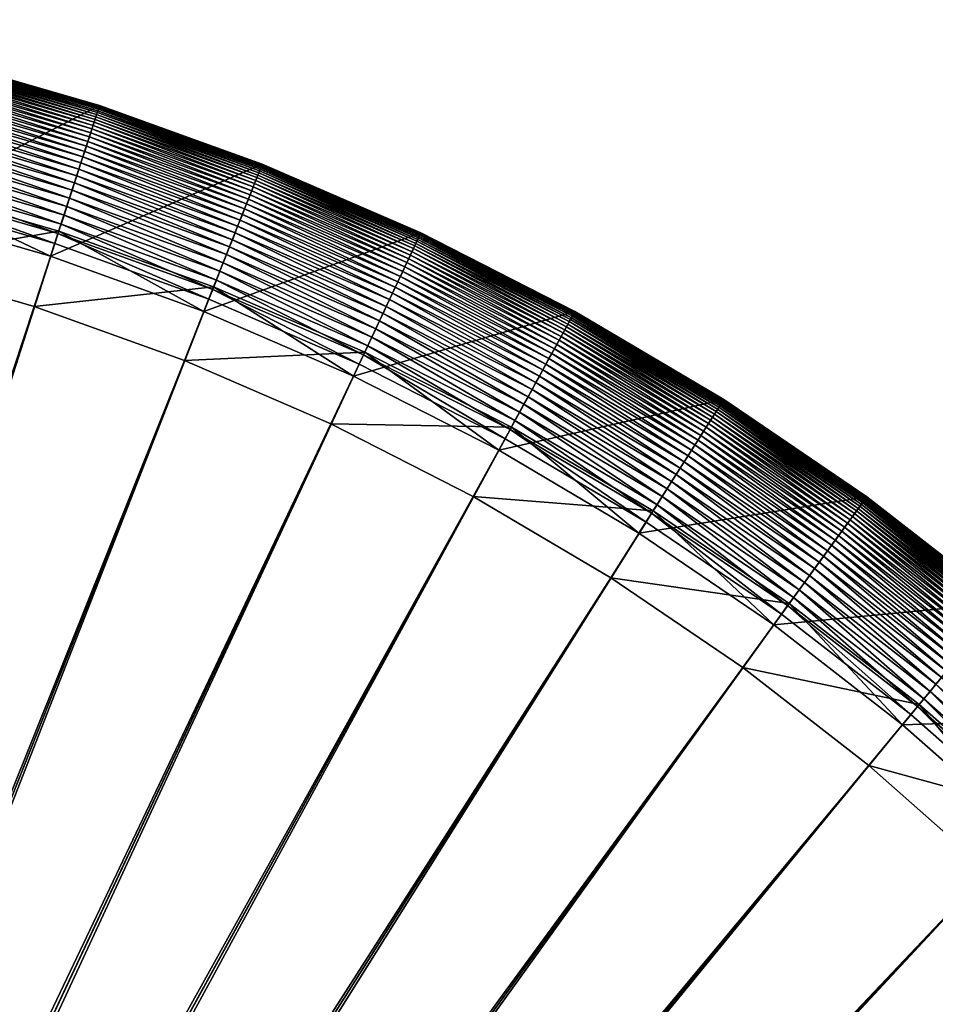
# Model space of a CAD drawing. Header units: millimetres. Extents: x -38.8 to 49.8, y -3.5 to 19.4.
# Tile 177 of 256: x -34.3 to -33.1, y 2.2 to 3.5. Entities that reach past the tile are written whole.
import ezdxf

# ---------------------------------------------------------------- set-up
doc = ezdxf.new("R2010")
doc.units = ezdxf.units.MM
doc.layers.get('0').update_dxf_attribs({"true_color": 0x5890e1})

msp = doc.modelspace()

# ---------------------------------------------------------------- meshes
at = {"color": 206, "true_color": 0x6c0888}
mesh = msp.add_polyface(dxfattribs=at)
corners = [(-34.6425, 3.4641, 3.7911), (-34.6425, 3.4641, 6.5722), (-34.4262, 3.4158, 6.5722), (-34.4262, 3.4158, 3.7911), (-34.6425, 3.4641, 6.5819), (-34.4263, 3.4157, 6.5819), (-34.6425, 3.4638, 6.5915), (-34.4263, 3.4154, 6.5915), (-34.6426, 3.4631, 6.601), (-34.4265, 3.4148, 6.601), (-34.6428, 3.4622, 6.6105), (-34.4267, 3.4139, 6.6105), (-34.6431, 3.4609, 6.62), (-34.427, 3.4127, 6.62), (-34.6434, 3.4593, 6.6293), (-34.4274, 3.4111, 6.6293), (-34.6437, 3.4574, 6.6384), (-34.4279, 3.4092, 6.6384), (-34.4285, 3.4069, 6.6475), (-34.6442, 3.4551, 6.6475), (-34.4292, 3.4043, 6.6564), (-34.6447, 3.4525, 6.6564), (-34.43, 3.4013, 6.665), (-34.6453, 3.4494, 6.665), (-34.4308, 3.3979, 6.6735), (-34.6459, 3.446, 6.6735), (-34.4318, 3.3942, 6.6818), (-34.6466, 3.4422, 6.6818), (-34.4329, 3.39, 6.6898), (-34.6474, 3.438, 6.6898), (-34.434, 3.3854, 6.6976), (-34.6483, 3.4333, 6.6976), (-34.4353, 3.3805, 6.7051), (-34.6493, 3.4283, 6.7051), (-34.4367, 3.375, 6.7122), (-34.6503, 3.4228, 6.7122), (-34.4382, 3.3692, 6.7191), (-34.6515, 3.4169, 6.7191), (-34.4398, 3.3629, 6.7256), (-34.6527, 3.4105, 6.7256), (-34.4416, 3.3561, 6.7318), (-34.654, 3.4036, 6.7318), (-34.4434, 3.3489, 6.7375), (-34.6554, 3.3963, 6.7375), (-34.4454, 3.3412, 6.7429), (-34.6569, 3.3885, 6.7429), (-34.4475, 3.333, 6.7479), (-34.6585, 3.3802, 6.7479), (-34.4497, 3.3243, 6.7524), (-34.6601, 3.3714, 6.7524), (-34.4521, 3.3151, 6.7565), (-34.6619, 3.362, 6.7565), (-34.4546, 3.3054, 6.7601), (-34.6638, 3.3522, 6.7601), (-34.4572, 3.2952, 6.7632), (-34.6658, 3.3418, 6.7632), (-34.46, 3.2844, 6.7657), (-34.6679, 3.3309, 6.7657), (-34.4629, 3.2731, 6.7678), (-34.6701, 3.3194, 6.7678), (-34.4659, 3.2612, 6.7692), (-34.6724, 3.3073, 6.7692), (-34.4691, 3.2487, 6.7701), (-34.6748, 3.2947, 6.7701), (-34.4725, 3.2357, 6.7705), (-34.6931, 3.1985, 6.4013), (-34.4683, 3.2521, 6.1478), (-34.4935, 3.1539, 6.4013), (-34.6741, 3.2981, 6.1478), (-34.4767, 3.2193, 3.9448), (-34.6805, 3.2649, 3.9448), (-34.2325, 3.2954, 6.7318), (-34.2348, 3.2883, 6.7375), (-34.2373, 3.2807, 6.7429), (-34.2399, 3.2727, 6.7479), (-34.2427, 3.2642, 6.7524), (-34.2456, 3.2551, 6.7565), (-34.2487, 3.2456, 6.7601), (-34.252, 3.2355, 6.7632), (-34.2554, 3.225, 6.7657), (-34.259, 3.2138, 6.7678), (-34.2628, 3.2022, 6.7692), (-34.2668, 3.19, 6.7701), (-34.2709, 3.1772, 6.7705), (-34.2657, 3.1932, 6.1478), (-34.2762, 3.1611, 3.9448), (-34.2135, 3.354, 3.7911)]
mesh.append_faces([[corners[k] for k in face] for face in [(0, 2, 3), (1, 5, 2), (4, 7, 5), (6, 9, 7), (8, 11, 9), (10, 13, 11), (12, 15, 13), (14, 17, 15), (16, 18, 17), (19, 20, 18), (21, 22, 20), (23, 24, 22), (25, 26, 24), (27, 28, 26), (29, 30, 28), (31, 32, 30), (33, 34, 32), (35, 36, 34), (37, 38, 36), (39, 40, 38), (41, 42, 40), (43, 44, 42), (45, 46, 44), (47, 48, 46), (49, 50, 48), (51, 52, 50), (53, 54, 52), (55, 56, 54), (57, 58, 56), (59, 60, 58), (61, 62, 60), (63, 64, 62), (65, 66, 67), (68, 69, 66), (70, 3, 69)]], dxfattribs={"vtx0": -1, "color": 206})
mesh.append_faces([[corners[k] for k in face] for face in [(0, 1, 2), (1, 4, 5), (4, 6, 7), (6, 8, 9), (8, 10, 11), (10, 12, 13), (12, 14, 15), (14, 16, 17), (38, 40, 71), (40, 42, 72), (42, 44, 73), (44, 46, 74), (46, 48, 75), (48, 50, 76), (50, 52, 77), (52, 54, 78), (54, 56, 79), (56, 58, 80), (58, 60, 81), (60, 62, 82), (62, 64, 83), (67, 66, 84), (66, 69, 85), (69, 3, 86)]], dxfattribs={"vtx2": -1, "color": 206})
mesh = msp.add_polyface(dxfattribs=at)
corners = [(-34.4262, 3.4158, 3.7911), (-34.4262, 3.4158, 6.5722), (-34.2135, 3.354, 6.5722), (-34.2135, 3.354, 3.7911), (-34.4263, 3.4157, 6.5819), (-34.2135, 3.3539, 6.5819), (-34.4263, 3.4154, 6.5915), (-34.2136, 3.3536, 6.5915), (-34.4265, 3.4148, 6.601), (-34.2138, 3.353, 6.601), (-34.4267, 3.4139, 6.6105), (-34.2141, 3.3521, 6.6105), (-34.427, 3.4127, 6.62), (-34.2145, 3.3509, 6.62), (-34.4274, 3.4111, 6.6293), (-34.215, 3.3494, 6.6293), (-34.4279, 3.4092, 6.6384), (-34.2156, 3.3475, 6.6384), (-34.4285, 3.4069, 6.6475), (-34.2163, 3.3453, 6.6475), (-34.4292, 3.4043, 6.6564), (-34.2172, 3.3427, 6.6564), (-34.43, 3.4013, 6.665), (-34.2181, 3.3398, 6.665), (-34.4308, 3.3979, 6.6735), (-34.2192, 3.3364, 6.6735), (-34.4318, 3.3942, 6.6818), (-34.2204, 3.3328, 6.6818), (-34.4329, 3.39, 6.6898), (-34.2217, 3.3287, 6.6898), (-34.434, 3.3854, 6.6976), (-34.2232, 3.3242, 6.6976), (-34.4353, 3.3805, 6.7051), (-34.2248, 3.3193, 6.7051), (-34.4367, 3.375, 6.7122), (-34.2265, 3.314, 6.7122), (-34.4382, 3.3692, 6.7191), (-34.2284, 3.3082, 6.7191), (-34.4398, 3.3629, 6.7256), (-34.2304, 3.302, 6.7256), (-34.2325, 3.2954, 6.7318), (-34.4416, 3.3561, 6.7318), (-34.2348, 3.2883, 6.7375), (-34.4434, 3.3489, 6.7375), (-34.2373, 3.2807, 6.7429), (-34.4454, 3.3412, 6.7429), (-34.2399, 3.2727, 6.7479), (-34.4475, 3.333, 6.7479), (-34.2427, 3.2642, 6.7524), (-34.4497, 3.3243, 6.7524), (-34.2456, 3.2551, 6.7565), (-34.4521, 3.3151, 6.7565), (-34.2487, 3.2456, 6.7601), (-34.4546, 3.3054, 6.7601), (-34.252, 3.2355, 6.7632), (-34.4572, 3.2952, 6.7632), (-34.2554, 3.225, 6.7657), (-34.46, 3.2844, 6.7657), (-34.259, 3.2138, 6.7678), (-34.4629, 3.2731, 6.7678), (-34.2628, 3.2022, 6.7692), (-34.4659, 3.2612, 6.7692), (-34.2668, 3.19, 6.7701), (-34.4691, 3.2487, 6.7701), (-34.2709, 3.1772, 6.7705), (-34.4935, 3.1539, 6.4013), (-34.2657, 3.1932, 6.1478), (-34.2971, 3.0968, 6.4013), (-34.4683, 3.2521, 6.1478), (-34.2762, 3.1611, 3.9448), (-34.4767, 3.2193, 3.9448), (-34.055, 3.1528, 6.7657), (-34.0593, 3.1419, 6.7678), (-34.0638, 3.1305, 6.7692), (-34.0685, 3.1186, 6.7701), (-34.0735, 3.1061, 6.7705), (-34.0797, 3.0904, 3.9448)]
mesh.append_faces([[corners[k] for k in face] for face in [(0, 2, 3), (1, 5, 2), (4, 7, 5), (6, 9, 7), (8, 11, 9), (10, 13, 11), (12, 15, 13), (14, 17, 15), (16, 19, 17), (18, 21, 19), (20, 23, 21), (22, 25, 23), (24, 27, 25), (26, 29, 27), (28, 31, 29), (30, 33, 31), (32, 35, 33), (34, 37, 35), (36, 39, 37), (38, 40, 39), (41, 42, 40), (43, 44, 42), (45, 46, 44), (47, 48, 46), (49, 50, 48), (51, 52, 50), (53, 54, 52), (55, 56, 54), (57, 58, 56), (59, 60, 58), (61, 62, 60), (63, 64, 62), (65, 66, 67), (68, 69, 66), (70, 3, 69)]], dxfattribs={"vtx0": -1, "color": 206})
mesh.append_faces([[corners[k] for k in face] for face in [(0, 1, 2), (1, 4, 5), (4, 6, 7), (6, 8, 9), (8, 10, 11), (10, 12, 13), (12, 14, 15), (14, 16, 17), (16, 18, 19), (18, 20, 21), (20, 22, 23), (22, 24, 25), (24, 26, 27), (26, 28, 29), (28, 30, 31), (30, 32, 33), (32, 34, 35), (34, 36, 37), (36, 38, 39), (54, 56, 71), (56, 58, 72), (58, 60, 73), (60, 62, 74), (62, 64, 75), (66, 69, 76)]], dxfattribs={"vtx2": -1, "color": 206})
mesh = msp.add_polyface(dxfattribs=at)
corners = [(-34.2135, 3.354, 3.7911), (-34.2135, 3.354, 6.5722), (-34.0051, 3.2789, 6.5722), (-34.2135, 3.3539, 6.5819), (-34.0051, 3.2789, 6.5819), (-34.2136, 3.3536, 6.5915), (-34.0052, 3.2786, 6.5915), (-34.2138, 3.353, 6.601), (-34.0054, 3.278, 6.601), (-34.2141, 3.3521, 6.6105), (-34.0058, 3.2771, 6.6105), (-34.2145, 3.3509, 6.62), (-34.0062, 3.2759, 6.62), (-34.215, 3.3494, 6.6293), (-34.0068, 3.2744, 6.6293), (-34.2156, 3.3475, 6.6384), (-34.0076, 3.2726, 6.6384), (-34.2163, 3.3453, 6.6475), (-34.0084, 3.2704, 6.6475), (-34.2172, 3.3427, 6.6564), (-34.0094, 3.2679, 6.6564), (-34.2181, 3.3398, 6.665), (-34.0105, 3.265, 6.665), (-34.2192, 3.3364, 6.6735), (-34.0118, 3.2618, 6.6735), (-34.2204, 3.3328, 6.6818), (-34.0133, 3.2582, 6.6818), (-34.2217, 3.3287, 6.6898), (-34.0148, 3.2542, 6.6898), (-34.2232, 3.3242, 6.6976), (-34.0166, 3.2498, 6.6976), (-34.2248, 3.3193, 6.7051), (-34.0185, 3.245, 6.7051), (-34.2265, 3.314, 6.7122), (-34.0205, 3.2398, 6.7122), (-34.2284, 3.3082, 6.7191), (-34.0228, 3.2342, 6.7191), (-34.2304, 3.302, 6.7256), (-34.0251, 3.2282, 6.7256), (-34.2325, 3.2954, 6.7318), (-34.0277, 3.2217, 6.7318), (-34.2348, 3.2883, 6.7375), (-34.0305, 3.2147, 6.7375), (-34.2373, 3.2807, 6.7429), (-34.0334, 3.2073, 6.7429), (-34.2399, 3.2727, 6.7479), (-34.0365, 3.1995, 6.7479), (-34.2427, 3.2642, 6.7524), (-34.0398, 3.1911, 6.7524), (-34.2456, 3.2551, 6.7565), (-34.0433, 3.1823, 6.7565), (-34.2487, 3.2456, 6.7601), (-34.047, 3.173, 6.7601), (-34.252, 3.2355, 6.7632), (-34.0509, 3.1632, 6.7632), (-34.055, 3.1528, 6.7657), (-34.2554, 3.225, 6.7657), (-34.0593, 3.1419, 6.7678), (-34.259, 3.2138, 6.7678), (-34.0638, 3.1305, 6.7692), (-34.2628, 3.2022, 6.7692), (-34.0685, 3.1186, 6.7701), (-34.2762, 3.1611, 3.9448), (-34.0051, 3.2789, 3.7911), (-34.0797, 3.0904, 3.9448)]
mesh.append_faces([[corners[k] for k in face] for face in [(1, 4, 2), (3, 6, 4), (5, 8, 6), (7, 10, 8), (9, 12, 10), (11, 14, 12), (13, 16, 14), (15, 18, 16), (17, 20, 18), (19, 22, 20), (21, 24, 22), (23, 26, 24), (25, 28, 26), (27, 30, 28), (29, 32, 30), (31, 34, 32), (33, 36, 34), (35, 38, 36), (37, 40, 38), (39, 42, 40), (41, 44, 42), (43, 46, 44), (45, 48, 46), (47, 50, 48), (49, 52, 50), (51, 54, 52), (53, 55, 54), (56, 57, 55), (58, 59, 57), (60, 61, 59), (62, 63, 64)]], dxfattribs={"vtx0": -1, "color": 206})
mesh.append_faces([[corners[k] for k in face] for face in [(0, 1, 2), (1, 3, 4), (3, 5, 6), (5, 7, 8), (7, 9, 10), (9, 11, 12), (11, 13, 14), (13, 15, 16), (15, 17, 18), (17, 19, 20), (19, 21, 22), (21, 23, 24), (23, 25, 26), (25, 27, 28), (27, 29, 30), (29, 31, 32), (31, 33, 34), (33, 35, 36), (35, 37, 38), (37, 39, 40), (39, 41, 42), (41, 43, 44), (43, 45, 46), (45, 47, 48), (47, 49, 50), (49, 51, 52), (51, 53, 54), (62, 0, 63)]], dxfattribs={"vtx2": -1, "color": 206})
mesh = msp.add_polyface(dxfattribs=at)
corners = [(-34.2135, 3.354, 3.7911), (-34.0051, 3.2789, 6.5722), (-34.0051, 3.2789, 3.7911), (-33.8017, 3.1909, 6.5722), (-33.8017, 3.1909, 3.7911), (-34.0051, 3.2789, 6.5819), (-33.8017, 3.1909, 6.5819), (-34.0052, 3.2786, 6.5915), (-33.8019, 3.1906, 6.5915), (-34.0054, 3.278, 6.601), (-33.8021, 3.19, 6.601), (-34.0058, 3.2771, 6.6105), (-33.8026, 3.1892, 6.6105), (-34.0062, 3.2759, 6.62), (-33.8031, 3.188, 6.62), (-34.0068, 3.2744, 6.6293), (-33.8038, 3.1865, 6.6293), (-34.0076, 3.2726, 6.6384), (-33.8046, 3.1848, 6.6384), (-34.0084, 3.2704, 6.6475), (-33.8056, 3.1827, 6.6475), (-34.0094, 3.2679, 6.6564), (-33.8068, 3.1802, 6.6564), (-34.0105, 3.265, 6.665), (-33.8081, 3.1774, 6.665), (-34.0118, 3.2618, 6.6735), (-33.8096, 3.1743, 6.6735), (-34.0133, 3.2582, 6.6818), (-33.8112, 3.1708, 6.6818), (-34.0148, 3.2542, 6.6898), (-33.813, 3.1669, 6.6898), (-34.0166, 3.2498, 6.6976), (-33.8151, 3.1626, 6.6976), (-34.0185, 3.245, 6.7051), (-33.8172, 3.1579, 6.7051), (-34.0205, 3.2398, 6.7122), (-33.8196, 3.1529, 6.7122), (-34.0228, 3.2342, 6.7191), (-33.8222, 3.1474, 6.7191), (-34.0251, 3.2282, 6.7256), (-33.825, 3.1415, 6.7256), (-34.0277, 3.2217, 6.7318), (-33.8279, 3.1352, 6.7318), (-34.0305, 3.2147, 6.7375), (-33.8311, 3.1285, 6.7375), (-34.0334, 3.2073, 6.7429), (-33.8345, 3.1213, 6.7429), (-34.0365, 3.1995, 6.7479), (-33.8381, 3.1136, 6.7479), (-34.0398, 3.1911, 6.7524), (-33.8419, 3.1055, 6.7524), (-34.0433, 3.1823, 6.7565), (-33.846, 3.0969, 6.7565), (-34.047, 3.173, 6.7601), (-33.8502, 3.0878, 6.7601), (-34.0797, 3.0904, 3.9448), (-33.6043, 3.0903, 6.5722), (-33.6043, 3.0903, 6.5819), (-33.6045, 3.09, 6.5915), (-33.6048, 3.0895, 6.601), (-33.6053, 3.0887, 6.6105), (-33.6059, 3.0875, 6.62), (-33.6067, 3.0861, 6.6293), (-33.6076, 3.0844, 6.6384), (-33.6087, 3.0823, 6.6475), (-33.61, 3.08, 6.6564)]
mesh.append_faces([[corners[k] for k in face] for face in [(0, 1, 2), (2, 3, 4), (1, 6, 3), (5, 8, 6), (7, 10, 8), (9, 12, 10), (11, 14, 12), (13, 16, 14), (15, 18, 16), (17, 20, 18), (19, 22, 20), (21, 24, 22), (23, 26, 24), (25, 28, 26), (27, 30, 28), (29, 32, 30), (31, 34, 32), (33, 36, 34), (35, 38, 36), (37, 40, 38), (39, 42, 40), (41, 44, 42), (43, 46, 44)]], dxfattribs={"vtx0": -1, "color": 206})
mesh.append_faces([[corners[k] for k in face] for face in [(2, 1, 3), (1, 5, 6), (5, 7, 8), (7, 9, 10), (9, 11, 12), (11, 13, 14), (13, 15, 16), (15, 17, 18), (17, 19, 20), (19, 21, 22), (21, 23, 24), (23, 25, 26), (25, 27, 28), (27, 29, 30), (29, 31, 32), (31, 33, 34), (33, 35, 36), (35, 37, 38), (37, 39, 40), (39, 41, 42), (41, 43, 44), (43, 45, 46), (45, 47, 48), (47, 49, 50), (49, 51, 52), (51, 53, 54), (55, 2, 4), (4, 3, 56), (3, 6, 57), (6, 8, 58), (8, 10, 59), (10, 12, 60), (12, 14, 61), (14, 16, 62), (16, 18, 63), (18, 20, 64), (20, 22, 65)]], dxfattribs={"vtx2": -1, "color": 206})
mesh = msp.add_polyface(dxfattribs=at)
corners = [(-35.3033, 3.3407, 6.7705), (-35.289, 0.2265, 6.7705), (-35.0935, 3.3341, 6.7705), (-35.3033, 0.2269, 6.3844), (-35.3033, 3.2562, 6.4013), (-35.0988, 3.2497, 6.4013), (-35.2748, 0.2252, 6.7705), (-34.8846, 3.3143, 6.7705), (-35.289, 0.2265, 6.3844), (-34.8952, 3.2305, 6.4013), (-35.2607, 0.2229, 6.7705), (-34.6773, 3.2815, 6.7705), (-35.2748, 0.2252, 6.3844), (-34.6931, 3.1985, 6.4013), (-35.2468, 0.2198, 6.7705), (-34.4725, 3.2357, 6.7705), (-35.2607, 0.2229, 6.3844), (-34.4935, 3.1539, 6.4013), (-35.2331, 0.2158, 6.7705), (-34.2709, 3.1772, 6.7705), (-35.2468, 0.2198, 6.3844), (-34.2971, 3.0968, 6.4013), (-35.2197, 0.211, 6.7705), (-34.0735, 3.1061, 6.7705), (-35.2331, 0.2158, 6.3844), (-34.1046, 3.0275, 6.4013), (-35.2066, 0.2053, 6.7705), (-33.8809, 3.0227, 6.7705), (-35.2197, 0.211, 6.3844), (-33.9169, 2.9463, 6.4013), (-35.1939, 0.1989, 6.7705), (-33.6939, 2.9274, 6.7705), (-35.2066, 0.2053, 6.3844), (-33.7346, 2.8534, 6.4013), (-35.1817, 0.1916, 6.7705), (-33.5132, 2.8206, 6.7705), (-35.1939, 0.1989, 6.3844), (-33.5585, 2.7493, 6.4013), (-33.4991, 2.8428, 6.7692), (-33.3318, 2.7135, 6.7701), (-33.3242, 2.7239, 6.7692), (-33.506, 2.832, 6.7701), (-33.3397, 2.7027, 6.7705), (-35.1699, 0.1836, 6.7705), (-35.1817, 0.1916, 6.3844), (-33.3893, 2.6343, 6.4013), (-33.5042, 2.8349, 6.1478), (-33.3297, 2.7163, 6.1478), (-33.3496, 2.689, 3.9448), (-33.2587, 2.8141, 6.7191), (-33.2625, 2.8089, 6.7256), (-33.0901, 2.6752, 6.7256), (-33.2666, 2.8032, 6.7318), (-33.0946, 2.6698, 6.7318), (-33.271, 2.7972, 6.7375), (-33.0993, 2.6641, 6.7375), (-33.2757, 2.7908, 6.7429), (-33.1044, 2.6579, 6.7429), (-33.2806, 2.7839, 6.7479), (-33.1098, 2.6514, 6.7479), (-33.2859, 2.7767, 6.7524), (-33.1155, 2.6445, 6.7524), (-33.2915, 2.769, 6.7565), (-33.1216, 2.6372, 6.7565), (-33.2974, 2.7609, 6.7601), (-33.128, 2.6295, 6.7601), (-33.3036, 2.7523, 6.7632), (-33.1347, 2.6213, 6.7632), (-33.3101, 2.7433, 6.7657), (-33.1418, 2.6128, 6.7657), (-33.317, 2.7339, 6.7678), (-33.1493, 2.6037, 6.7678), (-33.1571, 2.5943, 6.7692), (-33.1653, 2.5844, 6.7701), (-33.1738, 2.574, 6.7705), (-35.1586, 0.1749, 6.7705), (-35.1699, 0.1836, 6.3844), (-33.2277, 2.5089, 6.4013), (-33.1631, 2.587, 6.1478), (-33.1846, 2.561, 3.9448), (-33.2304, 2.853, 3.7911), (-33.0554, 2.7173, 3.7911), (-35.1479, 0.1654, 6.7705), (-33.0164, 2.4352, 6.7705), (-35.1586, 0.1749, 6.3844), (-33.0743, 2.3736, 6.4013), (-35.1378, 0.1554, 6.7705), (-32.868, 2.2868, 6.7705), (-35.1479, 0.1654, 6.3844), (-32.9296, 2.229, 6.4013), (-35.1284, 0.1447, 6.7705), (-32.7292, 2.1294, 6.7705), (-35.1378, 0.1554, 6.3844), (-32.7943, 2.0756, 6.4013), (-35.1197, 0.1334, 6.7705), (-32.6006, 1.9636, 6.7705), (-35.1284, 0.1447, 6.3844), (-32.669, 1.9139, 6.4013)]
mesh.append_faces([[corners[k] for k in face] for face in [(0, 1, 2), (2, 6, 7), (7, 10, 11), (11, 14, 15), (15, 18, 19), (19, 22, 23), (23, 26, 27), (27, 30, 31), (31, 34, 35), (38, 39, 40), (41, 42, 39), (35, 43, 42), (37, 47, 45), (46, 48, 47), (68, 71, 69), (70, 72, 71), (40, 73, 72), (39, 74, 73), (42, 75, 74), (45, 78, 77), (47, 79, 78), (48, 81, 79), (74, 82, 83), (83, 86, 87), (87, 90, 91), (91, 94, 95)]], dxfattribs={"vtx0": -1, "color": 206})
mesh.append_faces([[corners[k] for k in face] for face in [(3, 4, 5), (8, 5, 9), (12, 9, 13), (16, 13, 17), (20, 17, 21), (24, 21, 25), (28, 25, 29), (32, 29, 33), (36, 33, 37), (44, 37, 45), (37, 46, 47), (49, 50, 51), (50, 52, 53), (52, 54, 55), (54, 56, 57), (56, 58, 59), (58, 60, 61), (60, 62, 63), (62, 64, 65), (64, 66, 67), (66, 68, 69), (68, 70, 71), (70, 40, 72), (40, 39, 73), (39, 42, 74), (76, 45, 77), (45, 47, 78), (47, 48, 79), (48, 80, 81), (84, 77, 85), (88, 85, 89), (92, 89, 93), (96, 93, 97)]], dxfattribs={"vtx2": -1, "color": 206})
mesh = msp.add_polyface(dxfattribs=at)
corners = [(-34.2668, 3.19, 6.7701), (-34.0735, 3.1061, 6.7705), (-34.0685, 3.1186, 6.7701), (-34.2971, 3.0968, 6.4013), (-34.2657, 3.1932, 6.1478), (-34.0673, 3.1218, 6.1478), (-34.1046, 3.0275, 6.4013), (-34.0797, 3.0904, 3.9448), (-34.0334, 3.2073, 6.7429), (-33.8381, 3.1136, 6.7479), (-33.8345, 3.1213, 6.7429), (-34.0365, 3.1995, 6.7479), (-33.8419, 3.1055, 6.7524), (-34.0398, 3.1911, 6.7524), (-33.846, 3.0969, 6.7565), (-34.0433, 3.1823, 6.7565), (-33.8502, 3.0878, 6.7601), (-34.047, 3.173, 6.7601), (-34.0509, 3.1632, 6.7632), (-33.8547, 3.0783, 6.7632), (-34.055, 3.1528, 6.7657), (-33.8595, 3.0682, 6.7657), (-34.0593, 3.1419, 6.7678), (-33.8645, 3.0576, 6.7678), (-34.0638, 3.1305, 6.7692), (-33.8697, 3.0465, 6.7692), (-33.8751, 3.0349, 6.7701), (-33.8809, 3.0227, 6.7705), (-33.8737, 3.038, 6.1478), (-33.9169, 2.9463, 6.4013), (-33.8881, 3.0074, 3.9448), (-33.8017, 3.1909, 3.7911), (-33.8068, 3.1802, 6.6564), (-33.8081, 3.1774, 6.665), (-33.6115, 3.0773, 6.665), (-33.8096, 3.1743, 6.6735), (-33.6132, 3.0742, 6.6735), (-33.8112, 3.1708, 6.6818), (-33.6151, 3.0708, 6.6818), (-33.813, 3.1669, 6.6898), (-33.6171, 3.067, 6.6898), (-33.8151, 3.1626, 6.6976), (-33.6194, 3.0629, 6.6976), (-33.8172, 3.1579, 6.7051), (-33.6219, 3.0584, 6.7051), (-33.8196, 3.1529, 6.7122), (-33.6246, 3.0535, 6.7122), (-33.8222, 3.1474, 6.7191), (-33.6275, 3.0482, 6.7191), (-33.825, 3.1415, 6.7256), (-33.6306, 3.0425, 6.7256), (-33.8279, 3.1352, 6.7318), (-33.634, 3.0364, 6.7318), (-33.8311, 3.1285, 6.7375), (-33.6376, 3.0299, 6.7375), (-33.6414, 3.0229, 6.7429), (-33.6455, 3.0155, 6.7479), (-33.6498, 3.0076, 6.7524), (-33.6544, 2.9993, 6.7565), (-33.6592, 2.9905, 6.7601), (-33.6643, 2.9812, 6.7632), (-33.6697, 2.9715, 6.7657), (-33.6753, 2.9612, 6.7678), (-33.6812, 2.9505, 6.7692), (-33.6874, 2.9392, 6.7701), (-33.6939, 2.9274, 6.7705), (-33.6857, 2.9423, 6.1478), (-33.7346, 2.8534, 6.4013), (-33.702, 2.9126, 3.9448), (-33.6043, 3.0903, 3.7911)]
mesh.append_faces([[corners[k] for k in face] for face in [(0, 1, 2), (3, 5, 6), (4, 7, 5), (8, 9, 10), (11, 12, 9), (13, 14, 12), (15, 16, 14), (17, 19, 16), (18, 21, 19), (20, 23, 21), (22, 25, 23), (24, 26, 25), (2, 27, 26), (6, 28, 29), (5, 30, 28), (7, 31, 30), (16, 60, 59), (19, 61, 60), (21, 62, 61), (23, 63, 62), (25, 64, 63), (26, 65, 64), (29, 66, 67), (28, 68, 66), (30, 69, 68)]], dxfattribs={"vtx0": -1, "color": 206})
mesh.append_faces([[corners[k] for k in face] for face in [(3, 4, 5), (17, 18, 19), (18, 20, 21), (20, 22, 23), (22, 24, 25), (24, 2, 26), (2, 1, 27), (6, 5, 28), (5, 7, 30), (32, 33, 34), (33, 35, 36), (35, 37, 38), (37, 39, 40), (39, 41, 42), (41, 43, 44), (43, 45, 46), (45, 47, 48), (47, 49, 50), (49, 51, 52), (51, 53, 54), (53, 10, 55), (10, 9, 56), (9, 12, 57), (12, 14, 58), (14, 16, 59), (16, 19, 60), (19, 21, 61), (21, 23, 62), (23, 25, 63), (25, 26, 64), (26, 27, 65), (29, 28, 66), (28, 30, 68), (30, 31, 69)]], dxfattribs={"vtx2": -1, "color": 206})
mesh = msp.add_polyface(dxfattribs=at)
corners = [(-33.8017, 3.1909, 3.7911), (-33.6043, 3.0903, 6.5722), (-33.6043, 3.0903, 3.7911), (-33.8017, 3.1909, 6.5722), (-33.6043, 3.0903, 6.5819), (-33.8017, 3.1909, 6.5819), (-33.6045, 3.09, 6.5915), (-33.8019, 3.1906, 6.5915), (-33.6048, 3.0895, 6.601), (-33.8021, 3.19, 6.601), (-33.6053, 3.0887, 6.6105), (-33.8026, 3.1892, 6.6105), (-33.6059, 3.0875, 6.62), (-33.8031, 3.188, 6.62), (-33.6067, 3.0861, 6.6293), (-33.8038, 3.1865, 6.6293), (-33.6076, 3.0844, 6.6384), (-33.8046, 3.1848, 6.6384), (-33.6087, 3.0823, 6.6475), (-33.8056, 3.1827, 6.6475), (-33.61, 3.08, 6.6564), (-33.8068, 3.1802, 6.6564), (-33.6115, 3.0773, 6.665), (-33.8081, 3.1774, 6.665), (-33.6132, 3.0742, 6.6735), (-33.8096, 3.1743, 6.6735), (-33.6151, 3.0708, 6.6818), (-33.8112, 3.1708, 6.6818), (-33.6171, 3.067, 6.6898), (-33.813, 3.1669, 6.6898), (-33.6194, 3.0629, 6.6976), (-33.8151, 3.1626, 6.6976), (-33.6219, 3.0584, 6.7051), (-33.8172, 3.1579, 6.7051), (-33.6246, 3.0535, 6.7122), (-33.8196, 3.1529, 6.7122), (-33.6275, 3.0482, 6.7191), (-33.8222, 3.1474, 6.7191), (-33.6306, 3.0425, 6.7256), (-33.825, 3.1415, 6.7256), (-33.634, 3.0364, 6.7318), (-33.8279, 3.1352, 6.7318), (-33.6376, 3.0299, 6.7375), (-33.8311, 3.1285, 6.7375), (-33.6414, 3.0229, 6.7429), (-33.8345, 3.1213, 6.7429), (-33.6455, 3.0155, 6.7479), (-33.8381, 3.1136, 6.7479), (-33.6498, 3.0076, 6.7524), (-33.8419, 3.1055, 6.7524), (-33.6544, 2.9993, 6.7565), (-33.846, 3.0969, 6.7565), (-33.6592, 2.9905, 6.7601), (-33.4185, 2.9699, 6.6475), (-33.42, 2.9676, 6.6564), (-33.4216, 2.965, 6.665), (-33.4235, 2.962, 6.6735), (-33.4256, 2.9587, 6.6818), (-33.4279, 2.9551, 6.6898), (-33.4304, 2.9511, 6.6976), (-33.4332, 2.9468, 6.7051), (-33.4362, 2.9421, 6.7122), (-33.4394, 2.937, 6.7191), (-33.4429, 2.9315, 6.7256), (-33.4466, 2.9256, 6.7318), (-33.4506, 2.9193, 6.7375), (-33.4549, 2.9126, 6.7429), (-33.4594, 2.9054, 6.7479), (-33.4642, 2.8979, 6.7524), (-33.4693, 2.8898, 6.7565), (-33.4747, 2.8814, 6.7601), (-33.6643, 2.9812, 6.7632), (-33.4804, 2.8725, 6.7632), (-33.6697, 2.9715, 6.7657), (-33.4863, 2.8631, 6.7657), (-33.6753, 2.9612, 6.7678), (-33.4926, 2.8532, 6.7678), (-33.6812, 2.9505, 6.7692), (-33.4991, 2.8428, 6.7692), (-33.6874, 2.9392, 6.7701), (-33.506, 2.832, 6.7701), (-33.6939, 2.9274, 6.7705), (-33.5132, 2.8206, 6.7705), (-33.7346, 2.8534, 6.4013), (-33.6857, 2.9423, 6.1478), (-33.5042, 2.8349, 6.1478), (-33.5585, 2.7493, 6.4013), (-33.702, 2.9126, 3.9448), (-33.5223, 2.8063, 3.9448), (-33.4136, 2.9776, 3.7911)]
mesh.append_faces([[corners[k] for k in face] for face in [(0, 1, 2), (3, 4, 1), (5, 6, 4), (7, 8, 6), (9, 10, 8), (11, 12, 10), (13, 14, 12), (15, 16, 14), (17, 18, 16), (19, 20, 18), (21, 22, 20), (23, 24, 22), (25, 26, 24), (27, 28, 26), (29, 30, 28), (31, 32, 30), (33, 34, 32), (35, 36, 34), (37, 38, 36), (39, 40, 38), (41, 42, 40), (43, 44, 42), (45, 46, 44), (47, 48, 46), (49, 50, 48), (51, 52, 50), (73, 76, 74), (75, 78, 76), (77, 80, 78), (79, 82, 80), (83, 85, 86), (84, 88, 85), (87, 89, 88)]], dxfattribs={"vtx0": -1, "color": 206})
mesh.append_faces([[corners[k] for k in face] for face in [(16, 18, 53), (18, 20, 54), (20, 22, 55), (22, 24, 56), (24, 26, 57), (26, 28, 58), (28, 30, 59), (30, 32, 60), (32, 34, 61), (34, 36, 62), (36, 38, 63), (38, 40, 64), (40, 42, 65), (42, 44, 66), (44, 46, 67), (46, 48, 68), (48, 50, 69), (50, 52, 70), (52, 71, 72), (71, 73, 74), (73, 75, 76), (75, 77, 78), (77, 79, 80), (79, 81, 82), (83, 84, 85), (84, 87, 88), (87, 2, 89)]], dxfattribs={"vtx2": -1, "color": 206})
mesh = msp.add_polyface(dxfattribs=at)
corners = [(-35.2468, 0.2198, 6.3844), (-34.2971, 3.0968, 6.4013), (-35.2331, 0.2158, 6.3844), (-34.2709, 3.1772, 6.7705), (-35.2331, 0.2158, 6.7705), (-35.2197, 0.211, 6.7705), (-34.1046, 3.0275, 6.4013), (-35.2197, 0.211, 6.3844), (-34.0735, 3.1061, 6.7705), (-35.2066, 0.2053, 6.7705), (-33.9169, 2.9463, 6.4013), (-35.2066, 0.2053, 6.3844), (-33.8809, 3.0227, 6.7705), (-35.1939, 0.1989, 6.7705), (-33.7346, 2.8534, 6.4013), (-35.1939, 0.1989, 6.3844), (-33.6939, 2.9274, 6.7705), (-35.1817, 0.1916, 6.7705), (-33.5585, 2.7493, 6.4013), (-35.1817, 0.1916, 6.3844), (-33.5132, 2.8206, 6.7705), (-35.1699, 0.1836, 6.7705), (-33.3893, 2.6343, 6.4013), (-35.1699, 0.1836, 6.3844), (-33.3397, 2.7027, 6.7705), (-35.1586, 0.1749, 6.7705), (-33.2277, 2.5089, 6.4013), (-35.1586, 0.1749, 6.3844), (-33.1738, 2.574, 6.7705), (-35.1479, 0.1654, 6.7705), (-33.0743, 2.3736, 6.4013), (-35.1479, 0.1654, 6.3844), (-33.0164, 2.4352, 6.7705), (-35.1378, 0.1554, 6.7705), (-32.9296, 2.229, 6.4013), (-35.1378, 0.1554, 6.3844), (-32.868, 2.2868, 6.7705), (-35.1284, 0.1447, 6.7705), (-32.7943, 2.0756, 6.4013), (-35.1284, 0.1447, 6.3844), (-32.7292, 2.1294, 6.7705), (-35.1197, 0.1334, 6.7705), (-32.669, 1.9139, 6.4013), (-35.1197, 0.1334, 6.3844), (-32.6006, 1.9636, 6.7705), (-35.1117, 0.1216, 6.7705), (-32.4826, 1.79, 6.7705), (-32.554, 1.7447, 6.4013), (-35.1117, 0.1216, 6.3844), (-35.1044, 0.1093, 6.7705), (-32.3758, 1.6094, 6.7705), (-32.4499, 1.5687, 6.4013), (-35.1044, 0.1093, 6.3844), (-35.0979, 0.0966, 6.7705), (-32.2805, 1.4224, 6.7705), (-32.357, 1.3864, 6.4013), (-35.0979, 0.0966, 6.3844), (-35.0923, 0.0835, 6.7705), (-32.1972, 1.2298, 6.7705), (-32.2757, 1.1987, 6.4013), (-35.0923, 0.0835, 6.3844), (-35.0874, 0.0701, 6.7705), (-32.1261, 1.0323, 6.7705), (-32.2065, 1.0062, 6.4013), (-35.0874, 0.0701, 6.3844), (-35.0835, 0.0564, 6.7705), (-32.0675, 0.8308, 6.7705), (-32.1494, 0.8098, 6.4013), (-35.0835, 0.0564, 6.3844), (-35.0803, 0.0425, 6.7705), (-32.0218, 0.626, 6.7705), (-32.1048, 0.6101, 6.4013), (-35.0803, 0.0425, 6.3844), (-35.0781, 0.0284, 6.7705), (-31.9889, 0.4187, 6.7705), (-32.0728, 0.4081, 6.4013), (-35.0781, 0.0284, 6.3844), (-35.0768, 0.0142, 6.7705), (-32.0535, 0.2045, 6.4013), (-35.0768, 0.0142, 6.3844), (-31.9692, 0.2098, 6.7705), (-35.0763, 0, 6.7705), (-32.0471, 0, 6.4013), (-35.0763, 0, 6.3844)]
mesh.append_faces([[corners[k] for k in face] for face in [(0, 1, 2), (2, 6, 7), (7, 10, 11), (11, 14, 15), (15, 18, 19), (19, 22, 23), (23, 26, 27), (27, 30, 31), (31, 34, 35), (35, 38, 39), (39, 42, 43), (44, 45, 46), (43, 47, 48), (46, 49, 50), (48, 51, 52), (50, 53, 54), (52, 55, 56), (54, 57, 58), (56, 59, 60), (58, 61, 62), (60, 63, 64), (62, 65, 66), (64, 67, 68), (66, 69, 70), (68, 71, 72), (70, 73, 74), (72, 75, 76), (76, 78, 79), (79, 82, 83)]], dxfattribs={"vtx0": -1, "color": 206})
mesh.append_faces([[corners[k] for k in face] for face in [(3, 4, 5), (8, 5, 9), (12, 9, 13), (16, 13, 17), (20, 17, 21), (24, 21, 25), (28, 25, 29), (32, 29, 33), (36, 33, 37), (40, 37, 41), (44, 41, 45), (43, 42, 47), (46, 45, 49), (48, 47, 51), (50, 49, 53), (52, 51, 55), (54, 53, 57), (56, 55, 59), (58, 57, 61), (60, 59, 63), (62, 61, 65), (64, 63, 67), (66, 65, 69), (68, 67, 71), (70, 69, 73), (72, 71, 75), (74, 73, 77), (76, 75, 78), (80, 77, 81), (79, 78, 82)]], dxfattribs={"vtx2": -1, "color": 206})
mesh = msp.add_polyface(dxfattribs=at)
corners = [(-33.6043, 3.0903, 3.7911), (-33.6043, 3.0903, 6.5722), (-33.4136, 2.9776, 6.5722), (-33.4136, 2.9776, 3.7911), (-33.6043, 3.0903, 6.5819), (-33.4137, 2.9775, 6.5819), (-33.6045, 3.09, 6.5915), (-33.4138, 2.9773, 6.5915), (-33.6048, 3.0895, 6.601), (-33.4142, 2.9767, 6.601), (-33.6053, 3.0887, 6.6105), (-33.4147, 2.9759, 6.6105), (-33.6059, 3.0875, 6.62), (-33.4154, 2.9749, 6.62), (-33.6067, 3.0861, 6.6293), (-33.4162, 2.9735, 6.6293), (-33.6076, 3.0844, 6.6384), (-33.4173, 2.9718, 6.6384), (-33.4185, 2.9699, 6.6475), (-33.6087, 3.0823, 6.6475), (-33.42, 2.9676, 6.6564), (-33.61, 3.08, 6.6564), (-33.4216, 2.965, 6.665), (-33.6115, 3.0773, 6.665), (-33.4235, 2.962, 6.6735), (-33.6132, 3.0742, 6.6735), (-33.4256, 2.9587, 6.6818), (-33.6151, 3.0708, 6.6818), (-33.4279, 2.9551, 6.6898), (-33.6171, 3.067, 6.6898), (-33.4304, 2.9511, 6.6976), (-33.6194, 3.0629, 6.6976), (-33.4332, 2.9468, 6.7051), (-33.6219, 3.0584, 6.7051), (-33.4362, 2.9421, 6.7122), (-33.6246, 3.0535, 6.7122), (-33.4394, 2.937, 6.7191), (-33.6275, 3.0482, 6.7191), (-33.4429, 2.9315, 6.7256), (-33.6306, 3.0425, 6.7256), (-33.4466, 2.9256, 6.7318), (-33.634, 3.0364, 6.7318), (-33.4506, 2.9193, 6.7375), (-33.6376, 3.0299, 6.7375), (-33.4549, 2.9126, 6.7429), (-33.6414, 3.0229, 6.7429), (-33.4594, 2.9054, 6.7479), (-33.6455, 3.0155, 6.7479), (-33.4642, 2.8979, 6.7524), (-33.6498, 3.0076, 6.7524), (-33.4693, 2.8898, 6.7565), (-33.6544, 2.9993, 6.7565), (-33.4747, 2.8814, 6.7601), (-33.6592, 2.9905, 6.7601), (-33.4804, 2.8725, 6.7632), (-33.6643, 2.9812, 6.7632), (-33.4863, 2.8631, 6.7657), (-33.2488, 2.8277, 6.6976), (-33.2518, 2.8236, 6.7051), (-33.2551, 2.819, 6.7122), (-33.2587, 2.8141, 6.7191), (-33.2625, 2.8089, 6.7256), (-33.2666, 2.8032, 6.7318), (-33.271, 2.7972, 6.7375), (-33.2757, 2.7908, 6.7429), (-33.2806, 2.7839, 6.7479), (-33.2859, 2.7767, 6.7524), (-33.2915, 2.769, 6.7565), (-33.2974, 2.7609, 6.7601), (-33.3036, 2.7523, 6.7632), (-33.3101, 2.7433, 6.7657), (-33.4926, 2.8532, 6.7678), (-33.317, 2.7339, 6.7678), (-33.4991, 2.8428, 6.7692), (-33.3242, 2.7239, 6.7692), (-33.506, 2.832, 6.7701), (-33.3318, 2.7135, 6.7701), (-33.5132, 2.8206, 6.7705), (-33.3397, 2.7027, 6.7705), (-33.5042, 2.8349, 6.1478), (-33.5223, 2.8063, 3.9448), (-33.3496, 2.689, 3.9448), (-33.2304, 2.853, 3.7911)]
mesh.append_faces([[corners[k] for k in face] for face in [(0, 2, 3), (1, 5, 2), (4, 7, 5), (6, 9, 7), (8, 11, 9), (10, 13, 11), (12, 15, 13), (14, 17, 15), (16, 18, 17), (19, 20, 18), (21, 22, 20), (23, 24, 22), (25, 26, 24), (27, 28, 26), (29, 30, 28), (31, 32, 30), (33, 34, 32), (35, 36, 34), (37, 38, 36), (39, 40, 38), (41, 42, 40), (43, 44, 42), (45, 46, 44), (47, 48, 46), (49, 50, 48), (51, 52, 50), (53, 54, 52), (55, 56, 54), (56, 72, 70), (71, 74, 72), (80, 82, 81)]], dxfattribs={"vtx0": -1, "color": 206})
mesh.append_faces([[corners[k] for k in face] for face in [(0, 1, 2), (1, 4, 5), (4, 6, 7), (6, 8, 9), (8, 10, 11), (10, 12, 13), (12, 14, 15), (14, 16, 17), (28, 30, 57), (30, 32, 58), (32, 34, 59), (34, 36, 60), (36, 38, 61), (38, 40, 62), (40, 42, 63), (42, 44, 64), (44, 46, 65), (46, 48, 66), (48, 50, 67), (50, 52, 68), (52, 54, 69), (54, 56, 70), (56, 71, 72), (71, 73, 74), (73, 75, 76), (75, 77, 78), (79, 80, 81), (80, 3, 82)]], dxfattribs={"vtx2": -1, "color": 206})
mesh = msp.add_polyface(dxfattribs=at)
corners = [(-33.4136, 2.9776, 3.7911), (-33.4136, 2.9776, 6.5722), (-33.2304, 2.853, 6.5722), (-33.2304, 2.853, 3.7911), (-33.4137, 2.9775, 6.5819), (-33.2304, 2.853, 6.5819), (-33.4138, 2.9773, 6.5915), (-33.2306, 2.8528, 6.5915), (-33.4142, 2.9767, 6.601), (-33.231, 2.8523, 6.601), (-33.4147, 2.9759, 6.6105), (-33.2315, 2.8515, 6.6105), (-33.4154, 2.9749, 6.62), (-33.2323, 2.8504, 6.62), (-33.4162, 2.9735, 6.6293), (-33.2332, 2.8491, 6.6293), (-33.4173, 2.9718, 6.6384), (-33.2344, 2.8475, 6.6384), (-33.4185, 2.9699, 6.6475), (-33.2358, 2.8456, 6.6475), (-33.42, 2.9676, 6.6564), (-33.2374, 2.8435, 6.6564), (-33.4216, 2.965, 6.665), (-33.2392, 2.841, 6.665), (-33.4235, 2.962, 6.6735), (-33.2412, 2.8381, 6.6735), (-33.4256, 2.9587, 6.6818), (-33.2435, 2.835, 6.6818), (-33.4279, 2.9551, 6.6898), (-33.246, 2.8315, 6.6898), (-33.2488, 2.8277, 6.6976), (-33.4304, 2.9511, 6.6976), (-33.2518, 2.8236, 6.7051), (-33.4332, 2.9468, 6.7051), (-33.2551, 2.819, 6.7122), (-33.4362, 2.9421, 6.7122), (-33.2587, 2.8141, 6.7191), (-33.4394, 2.937, 6.7191), (-33.2625, 2.8089, 6.7256), (-33.4429, 2.9315, 6.7256), (-33.2666, 2.8032, 6.7318), (-33.4466, 2.9256, 6.7318), (-33.271, 2.7972, 6.7375), (-33.4506, 2.9193, 6.7375), (-33.2757, 2.7908, 6.7429), (-33.4549, 2.9126, 6.7429), (-33.2806, 2.7839, 6.7479), (-33.4594, 2.9054, 6.7479), (-33.2859, 2.7767, 6.7524), (-33.4642, 2.8979, 6.7524), (-33.2915, 2.769, 6.7565), (-33.4693, 2.8898, 6.7565), (-33.2974, 2.7609, 6.7601), (-33.4747, 2.8814, 6.7601), (-33.3036, 2.7523, 6.7632), (-33.4804, 2.8725, 6.7632), (-33.3101, 2.7433, 6.7657), (-33.0554, 2.7173, 6.5722), (-33.0554, 2.7172, 6.5819), (-33.0556, 2.717, 6.5915), (-33.056, 2.7165, 6.601), (-33.0566, 2.7158, 6.6105), (-33.0574, 2.7148, 6.62), (-33.0584, 2.7135, 6.6293), (-33.0597, 2.712, 6.6384), (-33.0612, 2.7102, 6.6475), (-33.0629, 2.7081, 6.6564), (-33.0649, 2.7058, 6.665), (-33.0671, 2.7031, 6.6735), (-33.0696, 2.7001, 6.6818), (-33.0723, 2.6968, 6.6898), (-33.0753, 2.6931, 6.6976), (-33.0786, 2.6892, 6.7051), (-33.0821, 2.6849, 6.7122), (-33.086, 2.6802, 6.7191)]
mesh.append_faces([[corners[k] for k in face] for face in [(0, 2, 3), (1, 5, 2), (4, 7, 5), (6, 9, 7), (8, 11, 9), (10, 13, 11), (12, 15, 13), (14, 17, 15), (16, 19, 17), (18, 21, 19), (20, 23, 21), (22, 25, 23), (24, 27, 25), (26, 29, 27), (28, 30, 29), (31, 32, 30), (33, 34, 32), (35, 36, 34), (37, 38, 36), (39, 40, 38), (41, 42, 40), (43, 44, 42), (45, 46, 44), (47, 48, 46), (49, 50, 48), (51, 52, 50), (53, 54, 52), (55, 56, 54)]], dxfattribs={"vtx0": -1, "color": 206})
mesh.append_faces([[corners[k] for k in face] for face in [(0, 1, 2), (1, 4, 5), (4, 6, 7), (6, 8, 9), (8, 10, 11), (10, 12, 13), (12, 14, 15), (14, 16, 17), (16, 18, 19), (18, 20, 21), (20, 22, 23), (22, 24, 25), (24, 26, 27), (26, 28, 29), (3, 2, 57), (2, 5, 58), (5, 7, 59), (7, 9, 60), (9, 11, 61), (11, 13, 62), (13, 15, 63), (15, 17, 64), (17, 19, 65), (19, 21, 66), (21, 23, 67), (23, 25, 68), (25, 27, 69), (27, 29, 70), (29, 30, 71), (30, 32, 72), (32, 34, 73), (34, 36, 74)]], dxfattribs={"vtx2": -1, "color": 206})
mesh = msp.add_polyface(dxfattribs=at)
corners = [(-33.2304, 2.853, 3.7911), (-33.0554, 2.7173, 6.5722), (-33.0554, 2.7173, 3.7911), (-33.2304, 2.853, 6.5722), (-33.0554, 2.7172, 6.5819), (-33.2304, 2.853, 6.5819), (-33.0556, 2.717, 6.5915), (-33.2306, 2.8528, 6.5915), (-33.056, 2.7165, 6.601), (-33.231, 2.8523, 6.601), (-33.0566, 2.7158, 6.6105), (-33.2315, 2.8515, 6.6105), (-33.0574, 2.7148, 6.62), (-33.2323, 2.8504, 6.62), (-33.0584, 2.7135, 6.6293), (-33.2332, 2.8491, 6.6293), (-33.0597, 2.712, 6.6384), (-33.2344, 2.8475, 6.6384), (-33.0612, 2.7102, 6.6475), (-33.2358, 2.8456, 6.6475), (-33.0629, 2.7081, 6.6564), (-33.2374, 2.8435, 6.6564), (-33.0649, 2.7058, 6.665), (-33.2392, 2.841, 6.665), (-33.0671, 2.7031, 6.6735), (-33.2412, 2.8381, 6.6735), (-33.0696, 2.7001, 6.6818), (-33.2435, 2.835, 6.6818), (-33.0723, 2.6968, 6.6898), (-33.246, 2.8315, 6.6898), (-33.0753, 2.6931, 6.6976), (-33.2488, 2.8277, 6.6976), (-33.0786, 2.6892, 6.7051), (-33.2518, 2.8236, 6.7051), (-33.0821, 2.6849, 6.7122), (-33.2551, 2.819, 6.7122), (-33.086, 2.6802, 6.7191), (-33.2587, 2.8141, 6.7191), (-33.0901, 2.6752, 6.7256), (-33.2625, 2.8089, 6.7256), (-33.0946, 2.6698, 6.7318), (-33.2666, 2.8032, 6.7318), (-33.0993, 2.6641, 6.7375), (-33.271, 2.7972, 6.7375), (-33.1044, 2.6579, 6.7429), (-33.2757, 2.7908, 6.7429), (-33.1098, 2.6514, 6.7479), (-33.2806, 2.7839, 6.7479), (-33.1155, 2.6445, 6.7524), (-33.2859, 2.7767, 6.7524), (-33.1216, 2.6372, 6.7565), (-33.2915, 2.769, 6.7565), (-33.128, 2.6295, 6.7601), (-33.2974, 2.7609, 6.7601), (-33.1347, 2.6213, 6.7632), (-33.3036, 2.7523, 6.7632), (-33.1418, 2.6128, 6.7657), (-32.9074, 2.5514, 6.6898), (-32.9106, 2.5479, 6.6976), (-32.9141, 2.5442, 6.7051), (-32.9179, 2.5401, 6.7122), (-32.9221, 2.5357, 6.7191), (-32.9265, 2.531, 6.7256), (-32.9313, 2.5259, 6.7318), (-32.9364, 2.5204, 6.7375), (-32.9419, 2.5146, 6.7429), (-32.9477, 2.5085, 6.7479), (-32.9538, 2.5019, 6.7524), (-32.9603, 2.495, 6.7565), (-32.9672, 2.4877, 6.7601), (-32.9744, 2.48, 6.7632), (-32.982, 2.4719, 6.7657), (-33.1493, 2.6037, 6.7678), (-32.99, 2.4634, 6.7678), (-33.1571, 2.5943, 6.7692), (-32.9984, 2.4544, 6.7692), (-33.1653, 2.5844, 6.7701), (-33.0072, 2.445, 6.7701), (-33.1738, 2.574, 6.7705), (-33.0164, 2.4352, 6.7705), (-33.2277, 2.5089, 6.4013), (-33.1631, 2.587, 6.1478), (-33.0049, 2.4476, 6.1478), (-33.0743, 2.3736, 6.4013), (-33.1846, 2.561, 3.9448), (-33.028, 2.4229, 3.9448), (-32.8892, 2.5707, 3.7911)]
mesh.append_faces([[corners[k] for k in face] for face in [(0, 1, 2), (3, 4, 1), (5, 6, 4), (7, 8, 6), (9, 10, 8), (11, 12, 10), (13, 14, 12), (15, 16, 14), (17, 18, 16), (19, 20, 18), (21, 22, 20), (23, 24, 22), (25, 26, 24), (27, 28, 26), (29, 30, 28), (31, 32, 30), (33, 34, 32), (35, 36, 34), (37, 38, 36), (39, 40, 38), (41, 42, 40), (43, 44, 42), (45, 46, 44), (47, 48, 46), (49, 50, 48), (51, 52, 50), (53, 54, 52), (55, 56, 54), (50, 69, 68), (52, 70, 69), (54, 71, 70), (56, 73, 71), (72, 75, 73), (74, 77, 75), (76, 79, 77), (80, 82, 83), (81, 85, 82), (84, 86, 85)]], dxfattribs={"vtx0": -1, "color": 206})
mesh.append_faces([[corners[k] for k in face] for face in [(26, 28, 57), (28, 30, 58), (30, 32, 59), (32, 34, 60), (34, 36, 61), (36, 38, 62), (38, 40, 63), (40, 42, 64), (42, 44, 65), (44, 46, 66), (46, 48, 67), (48, 50, 68), (50, 52, 69), (52, 54, 70), (54, 56, 71), (56, 72, 73), (72, 74, 75), (74, 76, 77), (76, 78, 79), (80, 81, 82), (81, 84, 85), (84, 2, 86)]], dxfattribs={"vtx2": -1, "color": 206})

doc.saveas('drawing.dxf')
